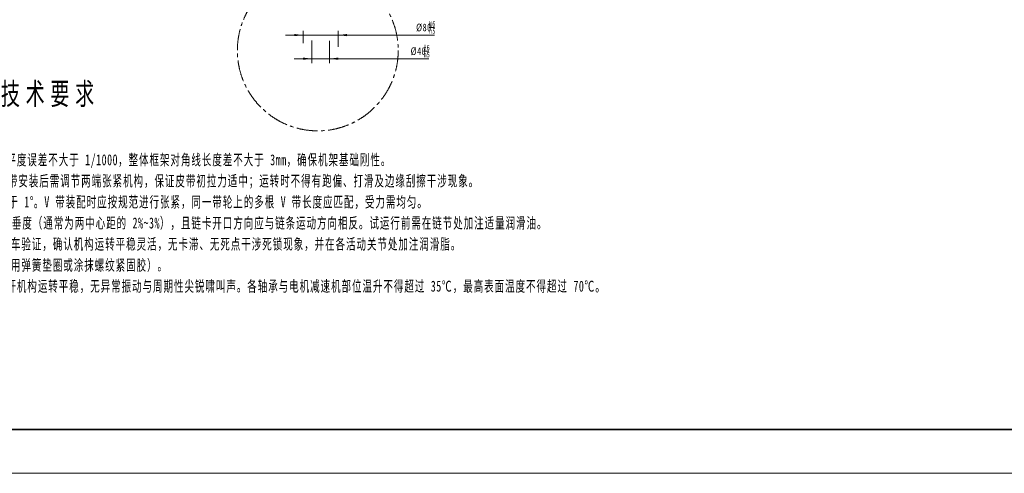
# Model space of a CAD drawing. Header units: millimetres. Extents: x -14862 to 14862, y -10512 to 10512.
# Tile 28 of 199: x -6482 to 4727, y -10512 to -5348. Entities that reach past the tile are written whole.
import ezdxf

# ---------------------------------------------------------------- set-up
doc = ezdxf.new("R2010")
doc.units = ezdxf.units.MM
doc.header["$LTSCALE"] = 4
doc.linetypes.add('点画线', pattern=[18, 12, -2, 2, -2])
doc.layers.get('0').update_dxf_attribs({"lineweight": 18})
for name, color, linetype, lineweight in [('中心线层', 1, '点画线', 18), ('尺寸线层', 3, 'Continuous', 18), ('粗实线层', 7, 'Continuous', 35), ('细实线层', 7, 'Continuous', 18)]:
    doc.layers.add(name, color=color, linetype=linetype, lineweight=lineweight)
doc.styles.add('TitleStyle', font='txt', dxfattribs={"width": 0.667})
doc.styles.add('标准', font='txt', dxfattribs={"width": 0.667})
doc.dimstyles.new('GB_尺寸', dxfattribs={"dimtxt": 3.5, "dimasz": 4, "dimexe": 2, "dimexo": 0, "dimtad": 1, "dimdsep": 46, "dimtxsty": '标准', "dimblk": '_CAXARROW', "dimcen": 0, "dimdle": 8, "dimazin": 2, "dimtfac": 0.707107, "dimtdec": 3, "dimtmove": 2, "dimatfit": 3, "dimfxl": 0, "dimfrac": 2, "dimtolj": 1, "dimarcsym": 0})

# ---------------------------------------------------------------- blocks, each defined once
blk = doc.blocks.new('*X73')
at = {"layer": '尺寸线层', "color": 0, "lineweight": -2, "line_spacing_factor": 1.15057}
for s, insert, char_height, width, attachment_point, style in [('\\T1.3;技术要求', (254.37, 0), 10, 1027.1922, 2, 'TitleStyle'), ('\\T1.1;\\pxi-1,l1;1.装配前所有零部件必须清理干净，彻底去除毛刺、铁屑、油污及杂物，确保配合表面无损伤。\\P2.铝型材机架装配： 机架采用铝型材搭建，各角件、内置连接件及 T 型螺母紧固必须牢靠。要求整机基准面水平度误差不大于 1/1000，整体框架对角线长度差不大于 3mm，确保机架基础刚性。\\P3.传输带与传输辊装配： 驱动主轴、从动辊及各托辊的轴线必须相互平行，平行度误差不大于 0.5/1000。传输带安装后需调节两端张紧机构，保证皮带初拉力适中；运转时不得有跑偏、打滑及边缘刮擦干涉现象。\\P4.V带传动装配： 主、从动 V 带轮的中心平面应重合，其端面偏移量不得超过中心距的 2/1000，倾斜角不得大于 1%%D。V 带装配时应按规范进行张紧，同一带轮上的多根 V 带长度应匹配，受力需均匀。\\P5.链传动装配： 主、从动链轮的中心平面应在同一铅锤面内，共面误差不得大于 2mm。链条装配后应有适当的下垂度（通常为两中心距的 2%~3%），且链卡开口方向应与链条运动方向相反。试运行前需在链节处加注适量润滑油。\\P6.曲柄摇杆机构装配： 各运动铰链、销轴与轴承处的装配间隙需符合图纸公差要求。装配完成后需先进行手动盘车验证，确认机构运转平稳灵活，无卡滞、无死点干涉死锁现象，并在各活动关节处加注润滑脂。\\P7.紧固与防松： 所有连接螺栓、顶丝需按规定力矩拧紧。运动传动部位的紧固件必须采取可靠的防松措施（如使用弹簧垫圈或涂抹螺纹紧固胶）。\\P8.试运行检验： 整体装配完成后，需进行空载试运行测试不少于 2 小时。要求传动系统（带、链、辊筒）及摇杆机构运转平稳，无异常振动与周期性尖锐啸叫声。各轴承与电机减速机部位温升不得超过 35℃，最高表面温度不得超过 70℃。\\P', (0, -23), 5, 513.5961, 1, '标准')]:
    blk.add_mtext(s, dxfattribs=dict(at, insert=insert, char_height=char_height, width=width, attachment_point=attachment_point, style=style))
blk = doc.blocks.new('$CAXA_FRAME_13B17AC1$')
at = {"layer": '粗实线层'}
blk.add_line((-574.5, -400.5), (574.5, -400.5), dxfattribs=at)
at = {"layer": '细实线层'}
blk.add_line((-594.5, -420.5), (594.5, -420.5), dxfattribs=at)
blk = doc.blocks.new('*X165')
at = {"layer": '中心线层'}
blk.add_circle((0, 0), 183.1, dxfattribs=at)
blk = doc.blocks.new('*X167')
at = {"layer": '尺寸线层', "color": 0}
blk.add_line((-1885, -5706), (-1824, -5706), dxfattribs=at)
at = {"layer": '尺寸线层', "color": 0, "char_height": 87.5, "attachment_point": 1, "line_spacing_factor": 1.15057, "style": '标准'}
for s, insert, width in [('\\T1.1;%%C40', (-2032, -5663), 832.73), ('\\T1.1;{\\H0.707107x;H6}', (-1885, -5634), 244.01), ('\\T1.1;{\\H0.707107x;n5}', (-1884, -5715), 244.01)]:
    blk.add_mtext(s, dxfattribs=dict(at, insert=insert, width=width))
blk = doc.blocks.new('*X166')
at = {"layer": '尺寸线层', "linetype": 'Continuous'}
for points in [[(-3156, -5792), (-3256, -5805), (-3256, -5780)], [(-2956, -5792), (-2856, -5805), (-2856, -5780)]]:
    blk.add_hatch(color=0, dxfattribs=at).paths.add_polyline_path(points, flags=0)
at = {"layer": '尺寸线层', "color": 0}
for p, q in [((-3156, -5586), (-3156, -5842)), ((-2956, -5589), (-2956, -5842))]:
    blk.add_line(p, q, dxfattribs=at)
at = {"layer": '尺寸线层', "color": 0, "linetype": 'Continuous'}
blk.add_line((-1824, -5792), (-3356, -5792), dxfattribs=at)
at = {"layer": '尺寸线层', "color": 0}
blk.add_blockref('*X167', (0, 0), dxfattribs=at)
blk = doc.blocks.new('_CAXARROW')
blk.add_hatch(color=0).paths.add_polyline_path([(0, 0), (-1, 0.125), (-1, -0.125)], flags=0)
blk = doc.blocks.new('*X169')
at = {"layer": '尺寸线层', "color": 0}
blk.add_line((-1822, -5437), (-1760, -5437), dxfattribs=at)
at = {"layer": '尺寸线层', "color": 0, "char_height": 87.5, "attachment_point": 1, "line_spacing_factor": 1.15057, "style": '标准'}
for s, insert, width in [('\\T1.1;{\\H0.707107x;N6}', (-1822, -5365), 245.86), ('\\T1.1;%%C80', (-1969, -5393), 834.57), ('\\T1.1;{\\H0.707107x;h5}', (-1821, -5446), 245.86)]:
    blk.add_mtext(s, dxfattribs=dict(at, insert=insert, width=width))
blk = doc.blocks.new('*X168')
at = {"layer": '尺寸线层', "linetype": 'Continuous'}
for points in [[(-3256, -5524), (-3356, -5536), (-3356, -5511)], [(-2856, -5524), (-2756, -5536), (-2756, -5511)]]:
    blk.add_hatch(color=0, dxfattribs=at).paths.add_polyline_path(points, flags=0)
at = {"layer": '尺寸线层', "color": 0}
for p, q in [((-3256, -5616), (-3256, -5474)), ((-2856, -5657), (-2856, -5474))]:
    blk.add_line(p, q, dxfattribs=at)
at = {"layer": '尺寸线层', "color": 0, "linetype": 'Continuous'}
blk.add_line((-1760, -5524), (-3456, -5524), dxfattribs=at)
at = {"layer": '尺寸线层', "color": 0}
blk.add_blockref('*X169', (0, 0), dxfattribs=at)

msp = doc.modelspace()

# ---------------------------------------------------------------- block references
at = {"layer": '中心线层', "xscale": 5, "yscale": 5, "zscale": 5}
msp.add_blockref('*X165', (-3088.52, -5698.254), dxfattribs=at)
at = {"layer": '尺寸线层', "xscale": 25, "yscale": 25, "zscale": 25}
msp.add_blockref('*X73', (-12492.328, -6066.06), dxfattribs=at)
at = {"layer": '粗实线层', "xscale": 25, "yscale": 25, "zscale": 25}
msp.add_blockref('$CAXA_FRAME_13B17AC1$', (0, 0), dxfattribs=at)

# ---------------------------------------------------------------- dimensions: what is measured, and where the dimension line sits
at = {"layer": '尺寸线层'}
dim = msp.add_linear_dim(base=(-3255.705, -5523.884), p1=(-2855.704, -5657.303), p2=(-3255.705, -5615.915), angle=180, text='\\A1;%%C80\\H0.707107x;\\SN6/h5;\\H1.41421x;', dimstyle='GB_尺寸', override={"dimscale": 25, "dimpost": '%%C<>', "dimsah": 1, "dimtfac": 1, "dimtfill": 1, "dimtolj": 0, "dimtzin": 8, "dimarcsym": 0}, dxfattribs=at)
dim.commit()
dim.dimension.update_dxf_attribs({"geometry": '*X168', "text_midpoint": (-1864.485, -5436.767), "dimtype": 160})
dim = msp.add_linear_dim(base=(-3155.707, -5792.344), p1=(-2955.706, -5589.34), p2=(-3155.707, -5585.921), text='\\A1;%%C40\\H0.707107x;\\SH6/n5;\\H1.41421x;', dimstyle='GB_尺寸', override={"dimscale": 25, "dimpost": '%%C<>', "dimsah": 1, "dimtfac": 1, "dimtfill": 1, "dimtolj": 0, "dimtzin": 8, "dimarcsym": 0}, dxfattribs=at)
dim.commit()
dim.dimension.update_dxf_attribs({"geometry": '*X166', "text_midpoint": (-1927.642, -5706.264), "dimtype": 160})

doc.saveas('drawing.dxf')
